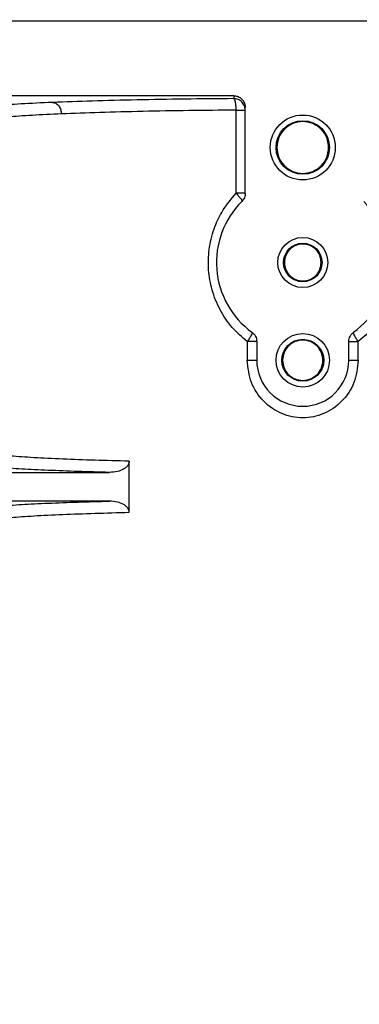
# Model space of a CAD drawing. Header units: inches. Extents: x 170 to 288, y 234 to 248.
# Tile 65 of 256: x 177.1568 to 177.1955, y 244.6644 to 244.7768. Entities that reach past the tile are written whole.
import ezdxf

# ---------------------------------------------------------------- set-up
doc = ezdxf.new("R2010")
doc.units = ezdxf.units.IN
doc.header["$LTSCALE"] = 0.25
doc.header["$MEASUREMENT"] = 0
doc.layers.add('ANNOTATIONS', color=1, linetype='Continuous')
doc.layers.add('SLIM E GUIDE MOTOR LH', color=7, linetype='Continuous')
doc.styles.add('ARIAL', font='arial.ttf', dxfattribs={"height": 0.09375})
doc.dimstyles.new('STANDARD$0', dxfattribs={"dimtxt": 0.09375, "dimasz": 0.09375, "dimexe": 0.03125, "dimexo": 0.046875, "dimgap": 0.09, "dimtad": 0, "dimtih": 1, "dimtoh": 1, "dimdec": 4, "dimzin": 0, "dimdsep": 46, "dimtxsty": 'ARIAL', "dimcen": 0.09, "dimadec": 0, "dimazin": 0, "dimtfac": 1, "dimtdec": 4, "dimtofl": 0, "dimtmove": 0, "dimatfit": 1, "dimfxl": 1, "dimtolj": 1, "dimtzin": 0, "dimarcsym": 0})

# ---------------------------------------------------------------- blocks, each defined once
blk = doc.blocks.new('*D8')
at = {"layer": 'ANNOTATIONS', "color": 0, "lineweight": -2, "transparency": 16777216}
for p, q in [((176.9911646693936, 244.7789401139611), (176.9911646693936, 245.4337754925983)), ((177.6157813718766, 244.2824744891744), (177.6157813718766, 245.4337754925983)), ((176.8974146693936, 245.4025254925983), (176.8036646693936, 245.4025254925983)), ((177.7095313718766, 245.4025254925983), (177.8032813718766, 245.4025254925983))]:
    blk.add_line(p, q, dxfattribs=at)
at = {"layer": 'ANNOTATIONS', "color": 0, "transparency": 16777216}
for points in [[(176.8974146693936, 245.4181504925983), (176.8974146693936, 245.3869004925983), (176.9911646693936, 245.4025254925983)], [(177.7095313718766, 245.4181504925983), (177.7095313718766, 245.3869004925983), (177.6157813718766, 245.4025254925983)]]:
    blk.add_solid(points, dxfattribs=at)
at = {"layer": 'defpoints', "color": 0, "transparency": 16777216}
for p in [(177.6157813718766, 245.4025254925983), (176.9911646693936, 244.6851901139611), (177.6157813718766, 244.1887244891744)]:
    blk.add_point(p, dxfattribs=at)
at = {"layer": 'ANNOTATIONS', "color": 0, "transparency": 16777216, "insert": (177.3544832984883, 245.4025254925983), "char_height": 0.09375, "attachment_point": 5, "style": 'ARIAL'}
blk.add_mtext('\\A1;27 1/2"', dxfattribs=at)

msp = doc.modelspace()

# ---------------------------------------------------------------- linework, layer by layer
at = {"layer": 'SLIM E GUIDE MOTOR LH'}
for p, q in [((177.1178869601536, 244.7766492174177), (177.2602754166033, 244.7766492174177)), ((177.1812071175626, 244.7681190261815), (177.1267453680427, 244.7681190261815)), ((177.1812071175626, 244.7681190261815), (177.1812071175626, 244.7677902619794)), ((177.1814833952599, 244.756991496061), (177.1814833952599, 244.7664787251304)), ((177.1825196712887, 244.756991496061), (177.1825196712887, 244.7668058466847)), ((177.1827499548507, 244.7400693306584), (177.1827499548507, 244.7379352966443)), ((177.1838319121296, 244.7400693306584), (177.1838319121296, 244.7379352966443)), ((177.1943304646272, 244.7379352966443), (177.1943304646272, 244.7400693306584)), ((177.1954127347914, 244.7379352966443), (177.1954127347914, 244.7400693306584)), ((177.1692980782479, 244.7205844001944), (177.1692980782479, 244.7264148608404)), ((177.1516798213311, 244.7251400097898), (177.1670571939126, 244.7251400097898)), ((177.1670571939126, 244.7218591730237), (177.1516798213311, 244.7218591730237))]:
    msp.add_line(p, q, dxfattribs=at)
for centre, radius in [((177.1890812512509, 244.7622135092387), 0.003707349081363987), ((177.1890812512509, 244.7622135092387), 0.003051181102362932), ((177.1890812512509, 244.7490901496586), 0.00285433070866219), ((177.1890812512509, 244.7490901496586), 0.002198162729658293), ((177.1890812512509, 244.7379352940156), 0.003051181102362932), ((177.1890812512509, 244.7379352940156), 0.002395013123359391)]:
    msp.add_circle(centre, radius, dxfattribs=at)
for centre, radius, start, end in [((177.1890812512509, 244.7490901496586), 0.00984251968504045, 134.9008721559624, 233.9681209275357), ((177.1890812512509, 244.7490901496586), 0.009842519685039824, 306.0318790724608, 45.09912784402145), ((177.1890812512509, 244.7379352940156), 0.005249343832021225, 180, 0)]:
    msp.add_arc(centre, radius, start, end, dxfattribs=at)
for points, knots in [([(177.1812071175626, 244.7677902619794), (177.1793234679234, 244.7677729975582), (177.1754931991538, 244.7677378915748), (177.1700652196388, 244.7676439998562), (177.1649056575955, 244.7675204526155), (177.1620209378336, 244.767412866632), (177.1605563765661, 244.7673582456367)], [0, 0, 0, 0, 0.2380719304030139, 0.4841024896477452, 0.7380807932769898, 1, 1, 1, 1]), ([(177.1812071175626, 244.7681190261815), (177.1813437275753, 244.7681066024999), (177.181640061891, 244.7680796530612), (177.1819880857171, 244.7678825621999), (177.1822332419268, 244.76764130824), (177.1823892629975, 244.7673988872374), (177.1824990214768, 244.767116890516), (177.1825127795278, 244.7669096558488), (177.1825196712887, 244.7668058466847)], [0, 0, 0, 0, 0.1986236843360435, 0.4308543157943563, 0.5644540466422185, 0.698395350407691, 0.8489184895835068, 0.9999999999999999, 0.9999999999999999, 0.9999999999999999, 0.9999999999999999]), ([(177.1825196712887, 244.7664787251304), (177.1824998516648, 244.7666505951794), (177.1824602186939, 244.7669942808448), (177.1821568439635, 244.7674278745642), (177.1817230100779, 244.7677311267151), (177.1813790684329, 244.7677705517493), (177.1812071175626, 244.7677902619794)], [0, 0, 0, 0, 0.2500342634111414, 0.4999893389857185, 0.7500236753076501, 1, 1, 1, 1]), ([(177.1814833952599, 244.7664787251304), (177.1814785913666, 244.766640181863), (177.1814686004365, 244.7669759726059), (177.18140417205, 244.7674121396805), (177.1813123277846, 244.7677192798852), (177.1812413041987, 244.7677671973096), (177.1812071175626, 244.7677902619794)], [0, 0, 0, 0, 0.240120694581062, 0.4993926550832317, 0.7590366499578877, 1, 1, 1, 1]), ([(177.1605563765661, 244.7673582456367), (177.1593038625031, 244.7673014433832), (177.1567988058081, 244.7671878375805), (177.1541363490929, 244.7669932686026), (177.1522902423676, 244.7667874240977), (177.151909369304, 244.7666447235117), (177.1517189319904, 244.7665733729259)], [0, 0, 0, 0, 0.2499984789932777, 0.5000026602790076, 0.7500003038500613, 1, 1, 1, 1]), ([(177.1605563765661, 244.7673582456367), (177.1606806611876, 244.7673374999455), (177.1608716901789, 244.7673056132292), (177.1611020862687, 244.7671396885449), (177.1612609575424, 244.7669702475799), (177.1613904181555, 244.7667619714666), (177.1615167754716, 244.766459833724), (177.1615411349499, 244.7662095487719), (177.1615569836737, 244.7660467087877)], [0, 0, 0, 0, 0.2397824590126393, 0.3685524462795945, 0.4999537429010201, 0.6314487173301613, 0.760213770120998, 1, 1, 1, 1]), ([(177.1814833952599, 244.7664787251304), (177.1796691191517, 244.7664613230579), (177.1759777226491, 244.7664259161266), (177.1707426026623, 244.7663315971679), (177.1657600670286, 244.7662086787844), (177.1629728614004, 244.7661012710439), (177.1615569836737, 244.7660467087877)], [0, 0, 0, 0, 0.2376363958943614, 0.4835042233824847, 0.7376243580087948, 1, 1, 1, 1]), ([(177.1814833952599, 244.7664787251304), (177.1816257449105, 244.7664787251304), (177.1819103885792, 244.7664787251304), (177.1822456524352, 244.7664787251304), (177.1824755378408, 244.7664787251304), (177.1825049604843, 244.7664787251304), (177.1825196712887, 244.7664787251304)], [0, 0, 0, 0, 0.250037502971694, 0.4999772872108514, 0.7499974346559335, 1, 1, 1, 1]), ([(177.1615569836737, 244.7660467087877), (177.1604022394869, 244.7659925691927), (177.1579818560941, 244.765879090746), (177.155898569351, 244.7657234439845), (177.1546249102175, 244.7655940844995), (177.15388890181, 244.7654969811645), (177.1532822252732, 244.7653848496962), (177.1531173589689, 244.7653044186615), (177.1530302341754, 244.7652619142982)], [0, 0, 0, 0, 0.2384454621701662, 0.4997898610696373, 0.6007346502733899, 0.7177567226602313, 0.8508464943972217, 1, 1, 1, 1]), ([(177.192033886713, 244.7622134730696), (177.1919895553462, 244.7625999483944), (177.1919008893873, 244.7633729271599), (177.1912179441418, 244.7643556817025), (177.1902420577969, 244.765012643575), (177.1890812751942, 244.7652430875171), (177.1879205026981, 244.7650125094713), (177.1869444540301, 244.7643557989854), (177.1862614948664, 244.7633729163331), (177.1861728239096, 244.7625999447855), (177.1861284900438, 244.7622134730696)], [0, 0, 0, 0, 0.1249979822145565, 0.2500050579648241, 0.3749862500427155, 0.500002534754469, 0.6249855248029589, 0.7499949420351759, 0.8750020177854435, 1, 1, 1, 1]), ([(177.1861284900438, 244.7622134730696), (177.1861728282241, 244.7618270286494), (177.1862615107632, 244.7610540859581), (177.1869444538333, 244.7600712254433), (177.1879205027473, 244.7594145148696), (177.1890812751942, 244.7591839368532), (177.1902420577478, 244.7594143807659), (177.1912179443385, 244.7600713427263), (177.1919008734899, 244.7610540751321), (177.1919895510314, 244.7618270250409), (177.192033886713, 244.7622134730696)], [0, 0, 0, 0, 0.1249917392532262, 0.2500008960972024, 0.3750123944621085, 0.4999974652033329, 0.6250158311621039, 0.7499991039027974, 0.8750082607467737, 0.9999999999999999, 0.9999999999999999, 0.9999999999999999, 0.9999999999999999]), ([(177.1827499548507, 244.7400693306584), (177.1821497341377, 244.7405848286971), (177.1809404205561, 244.741623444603), (177.1795856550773, 244.7436587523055), (177.1786804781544, 244.7458918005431), (177.1782716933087, 244.7482474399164), (177.1783335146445, 244.7506157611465), (177.1788728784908, 244.7528410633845), (177.1798612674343, 244.7550609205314), (177.1808935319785, 244.7562894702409), (177.1814833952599, 244.756991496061)], [0, 0, 0, 0, 0.1243625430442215, 0.2505633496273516, 0.3812013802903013, 0.5000924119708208, 0.6215331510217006, 0.748091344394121, 0.8560527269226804, 1, 1, 1, 1]), ([(177.1814833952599, 244.756991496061), (177.1815836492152, 244.7568829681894), (177.1817903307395, 244.7566592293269), (177.1820179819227, 244.7563636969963), (177.1821503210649, 244.7561431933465), (177.1821390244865, 244.7560883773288), (177.1821335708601, 244.7560619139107)], [0, 0, 0, 0, 0.2436008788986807, 0.5022026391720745, 0.7596793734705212, 1, 1, 1, 1]), ([(177.1825196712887, 244.756991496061), (177.1825049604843, 244.756991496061), (177.1824755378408, 244.756991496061), (177.1822456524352, 244.756991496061), (177.1819103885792, 244.756991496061), (177.1816257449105, 244.756991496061), (177.1814833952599, 244.756991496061)], [0, 0, 0, 0, 0.2500025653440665, 0.5000227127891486, 0.749962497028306, 1, 1, 1, 1]), ([(177.1825196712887, 244.756991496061), (177.1825148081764, 244.7569053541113), (177.1825050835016, 244.7567330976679), (177.1824259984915, 244.7564854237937), (177.1823063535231, 244.7562545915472), (177.1821911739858, 244.7561261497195), (177.1821335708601, 244.7560619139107)], [0, 0, 0, 0, 0.250047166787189, 0.5000146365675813, 0.7499493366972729, 1, 1, 1, 1]), ([(177.196678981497, 244.756991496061), (177.1972686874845, 244.7562895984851), (177.1983007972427, 244.7550611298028), (177.1992896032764, 244.7528415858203), (177.1998288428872, 244.7506161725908), (177.199890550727, 244.7482478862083), (177.1994823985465, 244.7458921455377), (177.1985769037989, 244.7436592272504), (177.1972225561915, 244.7416235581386), (177.1960130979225, 244.7405849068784), (177.1954127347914, 244.7400693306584)], [0, 0, 0, 0, 0.1439182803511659, 0.2518873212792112, 0.3784536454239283, 0.499882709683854, 0.6187832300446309, 0.7494180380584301, 0.8756135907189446, 1, 1, 1, 1]), ([(177.191180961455, 244.7490901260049), (177.1911493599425, 244.7493649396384), (177.1910861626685, 244.7499145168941), (177.1906009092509, 244.7506137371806), (177.1899066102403, 244.7510805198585), (177.189081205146, 244.7512445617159), (177.1882557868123, 244.7510806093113), (177.1875617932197, 244.7506135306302), (177.1870761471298, 244.7499146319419), (177.1870129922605, 244.7493649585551), (177.1869814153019, 244.7490901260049)], [0, 0, 0, 0, 0.1250041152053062, 0.2499854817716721, 0.375016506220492, 0.5000065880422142, 0.6249966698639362, 0.7499880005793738, 0.8749958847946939, 1, 1, 1, 1]), ([(177.1869814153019, 244.7490901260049), (177.1870129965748, 244.748815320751), (177.1870761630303, 244.7482656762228), (177.1875617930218, 244.7475667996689), (177.1882557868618, 244.7470997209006), (177.1890812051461, 244.7469357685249), (177.1899066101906, 244.7470998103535), (177.1906009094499, 244.7475665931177), (177.1910861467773, 244.7482657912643), (177.1911493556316, 244.748815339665), (177.191180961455, 244.7490901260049)], [0, 0, 0, 0, 0.1249953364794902, 0.2500061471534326, 0.3750004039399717, 0.4999934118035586, 0.6249864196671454, 0.7500203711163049, 0.8750046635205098, 1, 1, 1, 1]), ([(177.1832915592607, 244.7411306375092), (177.1833000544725, 244.7411046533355), (177.1833176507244, 244.7410508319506), (177.1832090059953, 244.7407994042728), (177.1830138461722, 244.7404565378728), (177.1828358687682, 244.7401953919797), (177.1827499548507, 244.7400693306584)], [0, 0, 0, 0, 0.241417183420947, 0.5000508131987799, 0.7586626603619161, 1, 1, 1, 1]), ([(177.1832915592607, 244.7411306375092), (177.1833707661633, 244.7410643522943), (177.1835291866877, 244.7409317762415), (177.1836984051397, 244.7406696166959), (177.1838108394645, 244.7403785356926), (177.1838248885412, 244.7401723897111), (177.1838319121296, 244.7400693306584)], [0, 0, 0, 0, 0.2499588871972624, 0.4999389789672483, 0.7500032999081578, 1, 1, 1, 1]), ([(177.1943304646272, 244.7400693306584), (177.1943374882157, 244.7401723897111), (177.1943515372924, 244.7403785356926), (177.1944639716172, 244.7406696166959), (177.1946331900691, 244.7409317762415), (177.1947916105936, 244.7410643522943), (177.1948708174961, 244.7411306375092)], [0, 0, 0, 0, 0.2499967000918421, 0.5000610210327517, 0.7500411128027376, 1, 1, 1, 1]), ([(177.1954127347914, 244.7400693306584), (177.195326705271, 244.7401953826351), (177.1951485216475, 244.7404564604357), (177.1949532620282, 244.7407993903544), (177.194845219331, 244.7410508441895), (177.1948624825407, 244.7411046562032), (177.1948708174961, 244.7411306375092)], [0, 0, 0, 0, 0.2414119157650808, 0.5000103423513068, 0.7585969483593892, 1, 1, 1, 1]), ([(177.1838319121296, 244.7400693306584), (177.1838164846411, 244.7400693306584), (177.1837856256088, 244.7400693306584), (177.1835439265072, 244.7400693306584), (177.183192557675, 244.7400693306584), (177.1828974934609, 244.7400693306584), (177.1827499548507, 244.7400693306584)], [0, 0, 0, 0, 0.2500059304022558, 0.5000775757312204, 0.7500277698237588, 1, 1, 1, 1]), ([(177.1913777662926, 244.7379352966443), (177.1913433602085, 244.7382359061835), (177.1912745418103, 244.7388371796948), (177.1907430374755, 244.7396014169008), (177.1899840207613, 244.740112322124), (177.1890811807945, 244.7402916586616), (177.1881783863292, 244.7401123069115), (177.1874192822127, 244.7396015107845), (177.1868882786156, 244.7388370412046), (177.1868191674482, 244.738235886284), (177.1867846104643, 244.7379352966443)], [0, 0, 0, 0, 0.1249973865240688, 0.2500174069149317, 0.3750041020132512, 0.5000078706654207, 0.6250116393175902, 0.7499983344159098, 0.8749941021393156, 1, 1, 1, 1]), ([(177.1943304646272, 244.7400693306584), (177.1943460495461, 244.7400693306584), (177.1943772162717, 244.7400693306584), (177.1946183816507, 244.7400693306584), (177.1949701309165, 244.7400693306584), (177.1952652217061, 244.7400693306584), (177.1954127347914, 244.7400693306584)], [0, 0, 0, 0, 0.2500168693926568, 0.4999838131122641, 0.7500466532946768, 0.9999999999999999, 0.9999999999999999, 0.9999999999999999, 0.9999999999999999]), ([(177.1954127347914, 244.7379352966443), (177.1953155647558, 244.7370669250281), (177.195121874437, 244.7353359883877), (177.1936415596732, 244.7331490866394), (177.1918780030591, 244.7319400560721), (177.1902981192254, 244.7314529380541), (177.1890808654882, 244.7313339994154), (177.1878635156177, 244.7314531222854), (177.1862835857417, 244.7319404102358), (177.1845200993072, 244.7331497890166), (177.1830403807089, 244.7353366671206), (177.1828469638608, 244.7370672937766), (177.1827499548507, 244.7379352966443)], [0, 0, 0, 0, 0.1282677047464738, 0.2556777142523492, 0.3795531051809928, 0.4399020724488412, 0.5000175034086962, 0.5601337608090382, 0.6205009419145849, 0.7443700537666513, 0.8717877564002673, 1, 1, 1, 1]), ([(177.1827499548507, 244.7379352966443), (177.1828974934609, 244.7379352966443), (177.183192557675, 244.7379352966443), (177.1835439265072, 244.7379352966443), (177.1837856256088, 244.7379352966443), (177.1838164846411, 244.7379352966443), (177.1838319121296, 244.7379352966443)], [0, 0, 0, 0, 0.2499722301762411, 0.4999224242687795, 0.7499940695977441, 1, 1, 1, 1]), ([(177.1867846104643, 244.7379352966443), (177.1868191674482, 244.7376347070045), (177.1868882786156, 244.7370335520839), (177.1874192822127, 244.736269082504), (177.1881783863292, 244.735758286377), (177.1890811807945, 244.7355789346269), (177.1899840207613, 244.7357582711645), (177.1907430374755, 244.7362691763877), (177.1912745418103, 244.7370334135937), (177.1913433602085, 244.737634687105), (177.1913777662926, 244.7379352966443)], [0, 0, 0, 0, 0.1250058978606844, 0.2500016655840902, 0.3749883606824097, 0.4999921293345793, 0.6249958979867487, 0.7499825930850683, 0.8750026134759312, 1, 1, 1, 1]), ([(177.1943304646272, 244.7379352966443), (177.1943460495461, 244.7379352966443), (177.1943772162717, 244.7379352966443), (177.1946183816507, 244.7379352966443), (177.1949701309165, 244.7379352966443), (177.1952652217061, 244.7379352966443), (177.1954127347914, 244.7379352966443)], [0, 0, 0, 0, 0.2500168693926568, 0.4999838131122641, 0.7500466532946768, 0.9999999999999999, 0.9999999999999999, 0.9999999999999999, 0.9999999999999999]), ([(177.1692980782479, 244.7264148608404), (177.1679701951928, 244.7264492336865), (177.1652266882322, 244.7265202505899), (177.1615753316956, 244.7266563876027), (177.1582355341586, 244.7268164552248), (177.1566108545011, 244.7269404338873), (177.1557754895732, 244.7270041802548)], [0, 0, 0, 0, 0.2274686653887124, 0.4699674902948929, 0.7274720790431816, 1, 1, 1, 1]), ([(177.1692980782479, 244.7264148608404), (177.1692908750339, 244.7263384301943), (177.1692760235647, 244.7261808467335), (177.1691518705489, 244.7259448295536), (177.168947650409, 244.7257167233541), (177.1685497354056, 244.7254419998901), (177.167910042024, 244.7251958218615), (177.1673545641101, 244.7251594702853), (177.1670571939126, 244.7251400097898)], [0, 0, 0, 0, 0.0814901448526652, 0.168015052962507, 0.2795560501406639, 0.4066645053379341, 0.6823630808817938, 1, 1, 1, 1]), ([(177.1670571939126, 244.7251400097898), (177.165829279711, 244.7251736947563), (177.1632992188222, 244.7252431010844), (177.1599412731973, 244.7253713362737), (177.1568690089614, 244.725520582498), (177.1553458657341, 244.7256342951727), (177.1545643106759, 244.7256926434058)], [0, 0, 0, 0, 0.2292104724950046, 0.4722776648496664, 0.7292151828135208, 1, 1, 1, 1]), ([(177.1545643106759, 244.7213065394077), (177.1553458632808, 244.7213648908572), (177.1568689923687, 244.7214786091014), (177.1599412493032, 244.721627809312), (177.1632992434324, 244.7217562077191), (177.1658292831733, 244.7218255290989), (177.1670571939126, 244.7218591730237)], [0, 0, 0, 0, 0.2707880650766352, 0.5277254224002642, 0.7707897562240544, 1, 1, 1, 1]), ([(177.1692980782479, 244.7205844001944), (177.1692909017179, 244.7206609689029), (177.1692761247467, 244.7208186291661), (177.1691516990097, 244.7210548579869), (177.1689473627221, 244.7212827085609), (177.1685495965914, 244.7215573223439), (177.1679101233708, 244.721803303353), (177.167354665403, 244.7218396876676), (177.1670571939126, 244.7218591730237)], [0, 0, 0, 0, 0.08162721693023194, 0.1680760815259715, 0.279868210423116, 0.4066802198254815, 0.6822518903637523, 1, 1, 1, 1]), ([(177.1557754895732, 244.7199950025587), (177.1566108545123, 244.7200587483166), (177.1582355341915, 244.7201827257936), (177.1615753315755, 244.7203428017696), (177.165226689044, 244.7204789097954), (177.1679701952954, 244.7205499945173), (177.1692980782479, 244.7205844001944)], [0, 0, 0, 0, 0.2725278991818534, 0.5300324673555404, 0.7725312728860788, 1, 1, 1, 1])]:
    msp.add_open_spline(points, degree=3, knots=knots, dxfattribs=at)

# ---------------------------------------------------------------- dimensions: what is measured, and where the dimension line sits
at = {"layer": 'ANNOTATIONS'}
dim = msp.add_linear_dim(base=(177.6157813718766, 245.4025254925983), p1=(176.9911646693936, 244.6851901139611), p2=(177.6157813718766, 244.1887244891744), text='27 1/2"', dimstyle='STANDARD$0', override={"dimexo": 0.09375}, dxfattribs=at)
dim.commit()
dim.dimension.update_dxf_attribs({"geometry": '*D8', "text_midpoint": (177.3544832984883, 245.4025254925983), "dimtype": 160})

doc.saveas('drawing.dxf')
